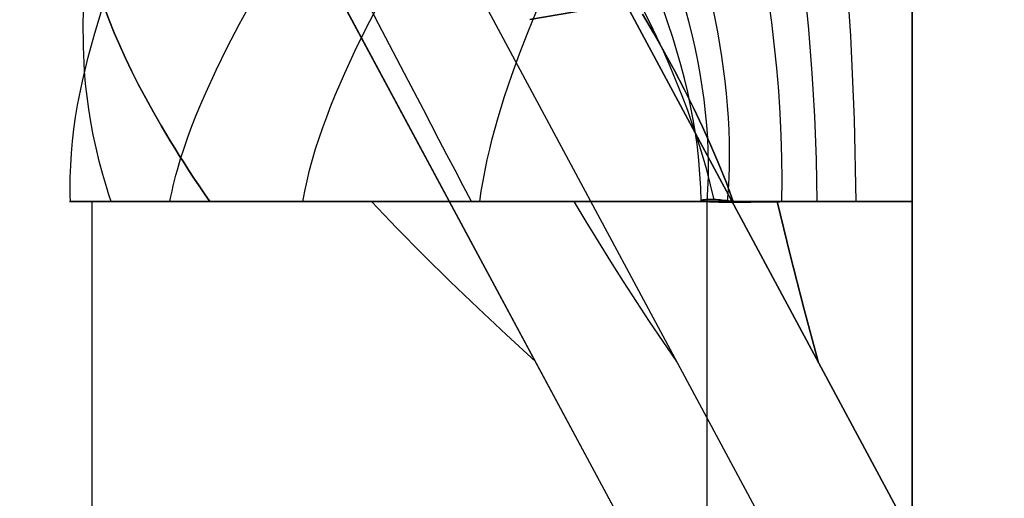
# Model space of a CAD drawing. Header units: millimetres. Extents: x -630 to 192, y -7 to 1615.
# Tile 139 of 249: x -619.11 to -616.77, y 1587.75 to 1588.88. Entities that reach past the tile are written whole.
import ezdxf

# ---------------------------------------------------------------- set-up
doc = ezdxf.new("R2010")
doc.units = ezdxf.units.MM
doc.header["$MEASUREMENT"] = 0
doc.layers.add('OVIDIO 160x80x72h', color=7, linetype='Continuous')

msp = doc.modelspace()

# ---------------------------------------------------------------- linework, layer by layer
at = {"layer": 'OVIDIO 160x80x72h', "extrusion": (0.9998841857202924, -0.0002316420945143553, -0.01521714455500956)}
for points in [[(1592.436108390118, 710.3650098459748), (1581.473411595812, -9.718366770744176)], [(1581.473411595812, -9.718366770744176), (1592.436108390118, 710.3650098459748)]]:
    msp.add_lwpolyline(points, dxfattribs=at)
at = {"layer": 'OVIDIO 160x80x72h', "extrusion": (0.9998841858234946, -0.0002316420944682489, -0.01521713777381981)}
for points in [[(1580.413000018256, -9.702218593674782), (1591.375701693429, 710.3811579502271)], [(1591.375701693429, 710.3811579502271), (1580.413000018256, -9.702218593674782)]]:
    msp.add_lwpolyline(points, dxfattribs=at)
at = {"layer": 'OVIDIO 160x80x72h', "extrusion": (-0.0002316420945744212, 0.9998841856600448, -0.01521714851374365)}
msp.add_lwpolyline([(618.742321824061, 744.0050413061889), (629.7051207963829, 23.9147660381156)], dxfattribs=at)
at = {"layer": 'OVIDIO 160x80x72h', "extrusion": (-0.0002316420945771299, 0.9998841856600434, -0.01521714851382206)}
msp.add_lwpolyline([(617.2423773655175, 743.988032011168), (628.2052793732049, 23.89098888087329)], dxfattribs=at)
at = {"layer": 'OVIDIO 160x80x72h', "extrusion": (0.7039764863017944, 0.709897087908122, -0.02152280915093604)}
for points in [[(1558.564263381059, 734.6470715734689), (1558.647477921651, 16.90382185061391), (1558.656133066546, 14.45654985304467)], [(1558.656133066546, 14.45654985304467), (1558.647477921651, 16.90382185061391), (1558.564263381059, 734.6470715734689)]]:
    msp.add_lwpolyline(points, dxfattribs=at)
at = {"layer": 'OVIDIO 160x80x72h', "extrusion": (0.8811853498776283, 0.2655605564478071, 0.3911393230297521)}
for points in [[(1701.291653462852, 714.2031513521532), (1654.97137300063, 654.0848974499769)], [(1654.97137300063, 654.0848974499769), (1701.291653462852, 714.2031513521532)]]:
    msp.add_lwpolyline(points, dxfattribs=at)
at = {"layer": 'OVIDIO 160x80x72h', "extrusion": (1, 0, 0)}
for points in [[(1589.950785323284, 719.8661611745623), (1588.450785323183, 719.8661606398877)], [(1588.450785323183, 719.8661606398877), (1589.950785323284, 719.8661611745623)], [(1588.450785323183, 719.8661606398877), (803.7713601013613, 719.8661610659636)], [(803.7713601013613, 719.8661610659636), (1588.450785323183, 719.8661606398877)], [(803.7713601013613, 717.5773067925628), (1588.071253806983, 717.5773067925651)], [(1588.071253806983, 717.5773067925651), (803.7713601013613, 717.5773067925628)]]:
    msp.add_lwpolyline(points, dxfattribs=at)
at = {"layer": 'OVIDIO 160x80x72h'}
for points in [[(-616.9930759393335, 1589.950785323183), (-616.9930759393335, 1588.450785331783)], [(-616.9930759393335, 1588.450785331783), (-616.9930759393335, 1589.950785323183)], [(-618.9395739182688, 803.7713601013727), (-618.9395739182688, 1588.450785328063)], [(-617.4797004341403, 803.7713601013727), (-617.4797004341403, 1588.450933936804)], [(-616.9930759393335, 803.7713601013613), (-616.9930759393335, 1588.450785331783)], [(-616.9930759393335, 1588.450785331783), (-616.9930759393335, 803.7713601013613)]]:
    msp.add_lwpolyline(points, dxfattribs=at)
at = {"layer": 'OVIDIO 160x80x72h', "extrusion": (-0.0002316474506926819, 0.9998846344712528, -0.01518762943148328)}
for points in [[(629.1105943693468, 23.84630921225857), (618.1261338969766, 743.9434588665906)], [(618.1261338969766, 743.9434588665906), (629.1105943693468, 23.84630921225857)]]:
    msp.add_lwpolyline(points, dxfattribs=at)
at = {"layer": 'OVIDIO 160x80x72h', "extrusion": (0.8812084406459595, 0.2655070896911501, 0.3911235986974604)}
for points in [[(1700.559479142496, 714.780254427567), (1654.939748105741, 655.560136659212)], [(1654.939748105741, 655.560136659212), (1700.559479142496, 714.780254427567)]]:
    msp.add_lwpolyline(points, dxfattribs=at)
at = {"layer": 'OVIDIO 160x80x72h', "extrusion": (-6.901766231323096e-06, -1.177295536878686e-06, 0.9999999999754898)}
for points in [[(-617.9004377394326, 1588.883160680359), (-616.2999803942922, 1589.15616489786)], [(-616.2999803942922, 1589.15616489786), (-617.9004377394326, 1588.883160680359)]]:
    msp.add_lwpolyline(points, dxfattribs=at)
at = {"layer": 'OVIDIO 160x80x72h', "extrusion": (0.8812746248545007, 0.2653521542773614, 0.3910796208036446)}
msp.add_lwpolyline([(1697.536921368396, 711.9533579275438), (1699.462773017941, 714.4547205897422)], dxfattribs=at)
at = {"layer": 'OVIDIO 160x80x72h', "extrusion": (0.8812713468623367, 0.2653498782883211, 0.3910885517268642)}
for points in [[(1699.562546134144, 714.7691910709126), (1697.447210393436, 712.0216438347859)], [(1697.447210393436, 712.0216438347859), (1699.562546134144, 714.7691910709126)]]:
    msp.add_lwpolyline(points, dxfattribs=at)
at = {"layer": 'OVIDIO 160x80x72h', "extrusion": (-0.2760676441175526, -0.1226097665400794, 0.9532856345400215)}
msp.add_lwpolyline([(-1701.798791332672, 295.4124558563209), (-1701.798791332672, 293.9124608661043)], dxfattribs=at)
at = {"layer": 'OVIDIO 160x80x72h', "extrusion": (0, 1, 0)}
for points in [[(618.6602643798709, 718.2614065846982), (618.6401174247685, 718.2315888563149), (618.6194133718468, 718.2021050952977), (618.5981605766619, 718.1729707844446), (618.5763679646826, 718.1442011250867), (618.5540450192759, 718.1158110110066), (618.5312017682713, 718.0878150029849), (618.5078487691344, 718.0602273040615), (618.4839970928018, 718.0330617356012), (618.4596583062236, 718.0063317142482), (618.4348444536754, 717.9800502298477), (618.4095680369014, 717.9542298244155), (618.3838419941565, 717.9288825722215), (618.3576796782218, 717.904020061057), (618.3310948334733, 717.879653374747), (618.304101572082, 717.8557930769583), (618.2767143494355, 717.8324491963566)], [(618.2767143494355, 717.8324491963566), (618.304101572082, 717.8557930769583), (618.3310948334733, 717.879653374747), (618.3576796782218, 717.904020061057), (618.3838419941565, 717.9288825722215), (618.4095680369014, 717.9542298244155), (618.4348444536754, 717.9800502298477), (618.4596583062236, 718.0063317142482), (618.4839970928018, 718.0330617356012), (618.5078487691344, 718.0602273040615), (618.5312017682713, 718.0878150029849), (618.5540450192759, 718.1158110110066), (618.5763679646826, 718.1442011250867), (618.5981605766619, 718.1729707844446), (618.6194133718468, 718.2021050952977), (618.6401174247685, 718.2315888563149), (618.6602643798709, 718.2614065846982)], [(618.349804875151, 717.8967100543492), (617.9157281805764, 718.7648634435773)], [(617.3139855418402, 718.9827331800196), (618.2767143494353, 717.8324491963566)], [(618.2767143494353, 717.8324491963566), (617.3139855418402, 718.9827331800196)], [(617.7754968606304, 718.4313119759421), (618.1396997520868, 718.6134134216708)], [(617.8875031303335, 717.5773067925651), (617.2166827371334, 718.9189475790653)], [(617.2166827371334, 718.9189475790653), (617.8875031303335, 717.5773067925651)]]:
    msp.add_lwpolyline(points, dxfattribs=at)
at = {"layer": 'OVIDIO 160x80x72h', "extrusion": (1.144784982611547e-05, 0.9999999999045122, 7.740965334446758e-06)}
for points in [[(617.435896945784, 719.0893162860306), (618.6784486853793, 718.2491104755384)], [(618.6784486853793, 718.2491104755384), (617.435896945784, 719.0893162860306)]]:
    msp.add_lwpolyline(points, dxfattribs=at)
at = {"layer": 'OVIDIO 160x80x72h', "extrusion": (-8.628844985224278e-05, 0.999999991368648, 9.908081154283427e-05)}
for points in [[(617.176918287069, 718.8253393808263), (617.184434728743, 718.8317330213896), (617.1918336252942, 718.8382827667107), (617.1991101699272, 718.844985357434), (617.2062596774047, 718.8518373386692), (617.2132775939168, 718.8588350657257), (617.2201595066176, 718.8659747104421), (617.2269011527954, 718.873252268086), (617.2334984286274, 718.8806635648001), (617.2399473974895, 718.8882042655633), (617.2462442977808, 718.8958698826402), (617.2523855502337, 718.903655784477), (617.258367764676, 718.9115572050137), (617.2641877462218, 718.9195692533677), (617.2698425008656, 718.9276869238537), (617.2753292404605, 718.9359051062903), (617.2806453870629, 718.9442185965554)], [(617.2806453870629, 718.9442185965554), (617.2753292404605, 718.9359051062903), (617.2698425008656, 718.9276869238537), (617.2641877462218, 718.9195692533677), (617.258367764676, 718.9115572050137), (617.2523855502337, 718.903655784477), (617.2462442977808, 718.8958698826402), (617.2399473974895, 718.8882042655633), (617.2334984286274, 718.8806635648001), (617.2269011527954, 718.873252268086), (617.2201595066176, 718.8659747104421), (617.2132775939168, 718.8588350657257), (617.2062596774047, 718.8518373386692), (617.1991101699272, 718.844985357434), (617.1918336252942, 718.8382827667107), (617.184434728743, 718.8317330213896), (617.176918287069, 718.8253393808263)]]:
    msp.add_lwpolyline(points, dxfattribs=at)
at = {"layer": 'OVIDIO 160x80x72h', "extrusion": (0.1089792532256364, -0.2028516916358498, 0.9731262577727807)}
for points in [[(207.2646802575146, 1811.173118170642), (207.2646802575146, 1650.517273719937)], [(207.2646802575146, 1650.517273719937), (207.2646802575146, 1811.173118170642)]]:
    msp.add_lwpolyline(points, dxfattribs=at)
at = {"layer": 'OVIDIO 160x80x72h', "extrusion": (0.1089792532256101, -0.2028516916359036, 0.9731262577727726)}
msp.add_lwpolyline([(207.5601502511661, 1811.173118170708), (207.560150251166, 1650.517273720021)], dxfattribs=at)
at = {"layer": 'OVIDIO 160x80x72h', "extrusion": (0.9999999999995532, 9.452204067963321e-07, 0)}
for points in [[(803.7719435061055, 718.9204302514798), (1588.071837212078, 718.9189475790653)], [(1588.071837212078, 718.9189475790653), (803.7719435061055, 718.9204302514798)]]:
    msp.add_lwpolyline(points, dxfattribs=at)
at = {"layer": 'OVIDIO 160x80x72h', "extrusion": (0.1089792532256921, -0.2028516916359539, 0.973126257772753)}
for points in [[(207.855620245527, 1650.517273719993), (207.855620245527, 1811.173118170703)], [(207.855620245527, 1811.173118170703), (207.855620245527, 1650.517273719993)]]:
    msp.add_lwpolyline(points, dxfattribs=at)
at = {"layer": 'OVIDIO 160x80x72h'}
for points in [[(-617.3028470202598, 1588.45074016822, 719.7594953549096), (-617.3020779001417, 1588.502464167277, 719.7608054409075), (-617.3024462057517, 1588.554648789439, 719.7625739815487), (-617.3039144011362, 1588.607265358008, 719.7647681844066), (-617.3064449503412, 1588.660285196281, 719.7673552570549), (-617.3100003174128, 1588.713679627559, 719.770302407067), (-617.3145429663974, 1588.767419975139, 719.7735768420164), (-617.3264399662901, 1588.875823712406, 719.7809763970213), (-617.3418356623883, 1588.985266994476, 719.7892915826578), (-617.360429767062, 1589.095520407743, 719.798260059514), (-617.38192199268, 1589.206354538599, 719.807619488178), (-617.4060120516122, 1589.317539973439, 719.817107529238), (-617.4323996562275, 1589.428847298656, 719.826461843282), (-617.4607845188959, 1589.540047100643, 719.8354200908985), (-617.5223448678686, 1589.761206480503, 719.8510990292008), (-617.5882907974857, 1589.979182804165, 719.86204562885), (-617.6221576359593, 1590.086403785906, 719.8650884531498), (-617.6562200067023, 1590.192140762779, 719.866161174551)], [(-617.2188211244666, 1588.450757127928, 719.8129538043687), (-617.2203315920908, 1588.551009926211, 719.8133934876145), (-617.224207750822, 1588.65263504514, 719.814965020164), (-617.230326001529, 1588.75545461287, 719.8175083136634), (-617.2385627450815, 1588.859290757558, 719.820863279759), (-617.2487943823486, 1588.963965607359, 719.8248698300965), (-617.2608973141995, 1589.069301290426, 719.8293678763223), (-617.2902226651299, 1589.281243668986, 719.8391981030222), (-617.3255500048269, 1589.493694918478, 719.8490732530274), (-617.3658905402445, 1589.705232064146, 719.8577126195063), (-617.4102554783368, 1589.91443213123, 719.8638354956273), (-617.457656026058, 1590.119872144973, 719.8661611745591)], [(-617.1257914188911, 1588.450771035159, 719.8485717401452), (-617.1301935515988, 1588.645915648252, 719.8488360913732), (-617.1385834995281, 1588.844085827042, 719.8505979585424), (-617.1663571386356, 1589.245999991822, 719.8567245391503), (-617.2071729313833, 1589.649507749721, 719.8631720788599), (-617.2590914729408, 1590.047603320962, 719.8661611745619)], [(-618.0390900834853, 1588.450736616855, 718.681496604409), (-618.0588128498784, 1588.488331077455, 718.7125770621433), (-618.0782614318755, 1588.525406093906, 718.7445325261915), (-618.0974445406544, 1588.561983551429, 718.7773193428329), (-618.1163708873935, 1588.598085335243, 718.8108938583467), (-618.1534881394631, 1588.66894942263, 718.8802313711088), (-618.1896828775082, 1588.738173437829, 718.9521958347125), (-618.2250247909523, 1588.805932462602, 719.0264380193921), (-618.2595835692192, 1588.872401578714, 719.1026086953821), (-618.3266304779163, 1589.002170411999, 719.2593386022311)], [(-618.755107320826, 1588.450785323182, 720.3123352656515), (-618.7526567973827, 1588.463295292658, 720.3168216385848), (-618.7499927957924, 1588.47584704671, 720.3215531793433), (-618.747119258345, 1588.488440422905, 720.3265254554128), (-618.7440401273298, 1588.50107525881, 720.3317340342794), (-618.740759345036, 1588.513751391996, 720.3371744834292), (-618.7372808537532, 1588.526468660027, 720.342842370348), (-618.7297465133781, 1588.552025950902, 720.3548427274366), (-618.7214686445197, 1588.577745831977, 720.367699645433), (-618.7124787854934, 1588.603627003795, 720.381377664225), (-618.7028084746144, 1588.629668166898, 720.3958413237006), (-618.6924892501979, 1588.655868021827, 720.411055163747), (-618.6815526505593, 1588.682225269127, 720.4269837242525), (-618.6700302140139, 1588.708738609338, 720.4435915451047), (-618.6453539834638, 1588.762228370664, 720.4787031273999), (-618.6187128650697, 1588.816326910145, 720.5161062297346), (-618.5903591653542, 1588.871023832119, 720.5555171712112), (-618.529523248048, 1588.982171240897, 720.6392278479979)], [(-618.4395852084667, 1588.450785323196, 720.747324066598), (-618.437362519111, 1588.463142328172, 720.7496277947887), (-618.4349469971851, 1588.475529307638, 720.7520858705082), (-618.4295515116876, 1588.500392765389, 720.7574541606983), (-618.4234268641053, 1588.525374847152, 720.7634071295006), (-618.416601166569, 1588.550474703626, 720.7699229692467), (-618.4091025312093, 1588.575691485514, 720.7769798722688), (-618.4009590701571, 1588.601024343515, 720.7845560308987), (-618.3921988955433, 1588.626472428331, 720.792629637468), (-618.3828501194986, 1588.652034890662, 720.8011788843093), (-618.3729408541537, 1588.677710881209, 720.8101819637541), (-618.3624992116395, 1588.703499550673, 720.8196170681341), (-618.3401312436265, 1588.755411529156, 720.8396961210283), (-618.3159711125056, 1588.807764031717, 720.8612415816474), (-618.2902437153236, 1588.860550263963, 720.8840789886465), (-618.2349867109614, 1588.967396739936, 720.9329317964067)], [(-618.0196361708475, 1588.450785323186, 721.0826034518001), (-618.0159889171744, 1588.475587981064, 721.0847565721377), (-618.0117822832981, 1588.500422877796, 721.0871894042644), (-618.007037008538, 1588.525290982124, 721.0898919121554), (-618.001773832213, 1588.550193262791, 721.0928540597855), (-617.9960134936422, 1588.57513068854, 721.0960658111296), (-617.9897767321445, 1588.600104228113, 721.0995171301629), (-617.9759568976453, 1588.650163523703, 721.1070983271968), (-617.9604802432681, 1588.700378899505, 721.1155173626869), (-617.9435126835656, 1588.750758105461, 721.1246939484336), (-617.9252201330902, 1588.801308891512, 721.1345477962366), (-617.9057685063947, 1588.852039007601, 721.1449986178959), (-617.8640516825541, 1588.954068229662, 721.1673700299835)], [(-617.4631799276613, 1588.454998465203, 719.1923967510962), (-617.4715852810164, 1588.490465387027, 719.2131649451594), (-617.4808369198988, 1588.525852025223, 719.2336118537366), (-617.4909158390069, 1588.561160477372, 719.2537372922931), (-617.5018030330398, 1588.596392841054, 719.2735410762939), (-617.5134794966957, 1588.631551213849, 719.2930230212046), (-617.5259262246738, 1588.666637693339, 719.31218294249), (-617.5391242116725, 1588.701654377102, 719.3310206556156), (-617.5530544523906, 1588.736603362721, 719.3495359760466), (-617.5676979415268, 1588.771486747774, 719.3677287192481), (-617.5830356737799, 1588.806306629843, 719.3855987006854), (-617.6157178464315, 1588.875764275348, 719.4203696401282), (-617.6509489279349, 1588.944993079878, 719.4538473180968)], [(-618.8942269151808, 1588.450785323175, 718.7451740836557), (-618.8996199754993, 1588.467015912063, 718.76229890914), (-618.9047545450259, 1588.48314980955, 718.7798463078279), (-618.9096346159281, 1588.499189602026, 718.7978074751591), (-618.9142641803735, 1588.515137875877, 718.8161736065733), (-618.9227877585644, 1588.546770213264, 718.8540855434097), (-618.930357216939, 1588.578067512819, 718.8935116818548), (-618.937004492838, 1588.609050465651, 718.9343815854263), (-618.9427615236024, 1588.639739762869, 718.9766248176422), (-618.9476602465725, 1588.670156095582, 719.0201709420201), (-618.951732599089, 1588.700320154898, 719.0649495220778), (-618.9550105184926, 1588.730252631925, 719.1108901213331), (-618.957525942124, 1588.759974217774, 719.1579223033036), (-618.9603970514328, 1588.818867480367, 719.2549796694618), (-618.9606014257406, 1588.877165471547, 719.3555581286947), (-618.9583945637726, 1588.935033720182, 719.4590941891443)], [(-617.4799855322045, 1588.450658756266, 719.485100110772), (-617.4780508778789, 1588.480608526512, 719.494636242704), (-617.4769570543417, 1588.510661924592, 719.5041298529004), (-617.4766864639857, 1588.540815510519, 719.5135774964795), (-617.4772215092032, 1588.571065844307, 719.5229757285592), (-617.4785445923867, 1588.601409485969, 719.5323211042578), (-617.4806381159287, 1588.631842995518, 719.541610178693), (-617.4834844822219, 1588.662362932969, 719.5508395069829), (-617.4870660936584, 1588.692965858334, 719.5600056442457), (-617.491365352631, 1588.723648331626, 719.5691051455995), (-617.496364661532, 1588.75440691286, 719.5781345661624), (-617.5020464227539, 1588.785238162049, 719.5870904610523), (-617.5083930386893, 1588.816138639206, 719.5959693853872), (-617.5153869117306, 1588.847104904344, 719.6047678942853), (-617.5230104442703, 1588.878133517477, 719.6134825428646), (-617.5400760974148, 1588.940364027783, 719.6306464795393)], [(-618.9909408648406, 1588.450785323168, 719.2737721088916), (-618.9913990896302, 1588.465151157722, 719.2862810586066), (-618.9916369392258, 1588.479501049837, 719.2991638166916), (-618.9916582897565, 1588.493836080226, 719.3124129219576), (-618.9914670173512, 1588.5081573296, 719.3260209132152), (-618.9904621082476, 1588.536762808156, 719.3542837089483), (-618.9886532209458, 1588.565326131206, 719.3838925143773), (-618.9860713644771, 1588.59385594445, 719.4147876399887), (-618.9827475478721, 1588.622360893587, 719.4469093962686), (-618.9787127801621, 1588.650849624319, 719.480198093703), (-618.9739980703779, 1588.679330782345, 719.5145940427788), (-618.9626528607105, 1588.736304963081, 719.5864689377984), (-618.9489599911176, 1588.793352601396, 719.6620565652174), (-618.9331675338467, 1588.850542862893, 719.7408794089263), (-618.9155235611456, 1588.907944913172, 719.8224599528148)], [(-618.6602643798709, 1588.450785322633, 718.2614065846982), (-618.6731519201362, 1588.469584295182, 718.2813578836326), (-618.6857088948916, 1588.48816500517, 718.3018202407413), (-618.6979396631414, 1588.506532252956, 718.3227831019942), (-618.7098485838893, 1588.524690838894, 718.3442359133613), (-618.7214400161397, 1588.542645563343, 718.3661681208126), (-618.7327183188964, 1588.560401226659, 718.3885691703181), (-618.7436878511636, 1588.577962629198, 718.4114285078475), (-618.7543529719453, 1588.595334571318, 718.4347355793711), (-618.7747874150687, 1588.629529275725, 718.4826507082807), (-618.7940565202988, 1588.663023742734, 718.5322301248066), (-618.8121951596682, 1588.6958563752, 718.5833893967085), (-618.8292382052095, 1588.728065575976, 718.6360440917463), (-618.8452205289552, 1588.759689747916, 718.6901097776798), (-618.8601770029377, 1588.790767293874, 718.745502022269), (-618.8741424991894, 1588.821336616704, 718.8021363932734), (-618.8871518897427, 1588.85143611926, 718.8599284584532), (-618.8992400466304, 1588.881104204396, 718.918793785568), (-618.9104418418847, 1588.910379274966, 718.978647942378)], [(-618.9104418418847, 1588.910379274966, 718.978647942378), (-618.8992400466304, 1588.881104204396, 718.918793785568), (-618.8871518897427, 1588.85143611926, 718.8599284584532), (-618.8741424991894, 1588.821336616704, 718.8021363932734), (-618.8601770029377, 1588.790767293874, 718.745502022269), (-618.8452205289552, 1588.759689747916, 718.6901097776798), (-618.8292382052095, 1588.728065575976, 718.6360440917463), (-618.8121951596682, 1588.6958563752, 718.5833893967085), (-618.7940565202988, 1588.663023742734, 718.5322301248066), (-618.7747874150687, 1588.629529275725, 718.4826507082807), (-618.7543529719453, 1588.595334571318, 718.4347355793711), (-618.7436878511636, 1588.577962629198, 718.4114285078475), (-618.7327183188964, 1588.560401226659, 718.3885691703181), (-618.7214400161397, 1588.542645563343, 718.3661681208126), (-618.7098485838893, 1588.524690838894, 718.3442359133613), (-618.6979396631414, 1588.506532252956, 718.3227831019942), (-618.6857088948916, 1588.48816500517, 718.3018202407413), (-618.6731519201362, 1588.469584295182, 718.2813578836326), (-618.6602643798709, 1588.450785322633, 718.2614065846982)], [(-617.4941781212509, 1588.45145766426, 719.3535247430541), (-617.4950481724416, 1588.483641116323, 719.3688470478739), (-617.4968458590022, 1588.515869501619, 719.383955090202), (-617.4995510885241, 1588.548141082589, 719.3988480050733), (-617.503143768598, 1588.580454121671, 719.4135249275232), (-617.5076038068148, 1588.612806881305, 719.427984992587), (-617.5129111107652, 1588.645197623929, 719.4422273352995), (-617.5190455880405, 1588.677624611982, 719.4562510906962), (-617.5259871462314, 1588.710086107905, 719.4700553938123), (-617.5337156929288, 1588.742580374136, 719.4836393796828), (-617.5422111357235, 1588.775105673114, 719.4970021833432), (-617.5514533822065, 1588.807660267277, 719.5101429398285), (-617.5614223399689, 1588.840242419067, 719.5230607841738), (-617.5720979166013, 1588.872850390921, 719.5357548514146), (-617.5834600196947, 1588.905482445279, 719.5482242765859)], [(-617.4315834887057, 1588.450696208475, 719.6086819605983), (-617.4294007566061, 1588.478747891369, 719.6132212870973), (-617.427857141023, 1588.506929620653, 719.6178518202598), (-617.4269399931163, 1588.535237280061, 719.6225683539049), (-617.4266366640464, 1588.563666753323, 719.6273656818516), (-617.4269345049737, 1588.592213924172, 719.6322385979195), (-617.4278208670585, 1588.62087467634, 719.6371818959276), (-617.429283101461, 1588.649644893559, 719.6421903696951), (-617.4313085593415, 1588.678520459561, 719.6472588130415), (-617.4338845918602, 1588.707497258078, 719.6523820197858), (-617.4369985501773, 1588.736571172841, 719.6575547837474), (-617.4447896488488, 1588.794993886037, 719.6680281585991), (-617.4545806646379, 1588.853755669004, 719.6786372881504), (-617.4662704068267, 1588.912823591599, 719.6893405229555)], [(-617.633294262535, 1588.895493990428, 719.3465498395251), (-617.6069383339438, 1588.850889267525, 719.3232491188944), (-617.5816054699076, 1588.806332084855, 719.2996507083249), (-617.557311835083, 1588.761815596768, 719.2757668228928), (-617.5340735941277, 1588.717332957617, 719.2516096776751), (-617.5119069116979, 1588.672877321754, 719.2271914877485), (-617.490827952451, 1588.628441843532, 719.2025244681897), (-617.4708528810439, 1588.584019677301, 719.1776208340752), (-617.4519978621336, 1588.539603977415, 719.1524928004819), (-617.4342790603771, 1588.495187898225, 719.1271525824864), (-617.4177126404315, 1588.450764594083, 719.1016123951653)], [(-617.4177126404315, 1588.450764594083, 719.1016123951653), (-617.4342790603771, 1588.495187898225, 719.1271525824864), (-617.4519978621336, 1588.539603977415, 719.1524928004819), (-617.4708528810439, 1588.584019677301, 719.1776208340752), (-617.490827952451, 1588.628441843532, 719.2025244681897), (-617.5119069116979, 1588.672877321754, 719.2271914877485), (-617.5340735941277, 1588.717332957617, 719.2516096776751), (-617.557311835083, 1588.761815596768, 719.2757668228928), (-617.5816054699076, 1588.806332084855, 719.2996507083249), (-617.6069383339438, 1588.850889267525, 719.3232491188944), (-617.633294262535, 1588.895493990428, 719.3465498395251)], [(-617.4177126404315, 1588.450764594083, 719.1016123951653), (-617.4234822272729, 1588.451607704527, 719.1111200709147), (-617.4290589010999, 1588.45238241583, 719.1208290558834), (-617.4344386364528, 1588.453085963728, 719.1307336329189), (-617.4396174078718, 1588.453715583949, 719.1408280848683), (-617.444591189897, 1588.454268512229, 719.1511066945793), (-617.4493559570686, 1588.454741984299, 719.1615637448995), (-617.453907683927, 1588.455133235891, 719.1721935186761), (-617.4582423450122, 1588.455439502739, 719.1829902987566), (-617.4623559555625, 1588.455659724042, 719.1939487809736), (-617.4662446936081, 1588.455799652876, 719.2050653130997), (-617.4699047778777, 1588.455866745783, 719.2163366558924), (-617.4733324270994, 1588.455868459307, 719.2277595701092), (-617.4765238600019, 1588.45581224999, 719.239330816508), (-617.4794752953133, 1588.455705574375, 719.2510471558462), (-617.482182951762, 1588.455555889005, 719.2629053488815), (-617.4846430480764, 1588.455370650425, 719.2749021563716), (-617.4868491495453, 1588.45515562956, 719.2870361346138), (-617.4887842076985, 1588.454909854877, 719.2993130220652), (-617.490428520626, 1588.454630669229, 719.3117403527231), (-617.491762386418, 1588.454315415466, 719.3243256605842), (-617.4927661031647, 1588.453961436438, 719.3370764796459), (-617.4934199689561, 1588.453566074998, 719.350000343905), (-617.4937042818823, 1588.453126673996, 719.3631047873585), (-617.4935993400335, 1588.452640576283, 719.3763973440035), (-617.4929677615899, 1588.452317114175, 719.3923201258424), (-617.4918129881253, 1588.452007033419, 719.4082456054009), (-617.4901393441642, 1588.451711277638, 719.4241554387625), (-617.4879511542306, 1588.451430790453, 719.4400312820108), (-617.4852527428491, 1588.451166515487, 719.4558547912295), (-617.4820484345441, 1588.450919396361, 719.471607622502), (-617.4783425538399, 1588.450690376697, 719.4872714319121), (-617.4741394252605, 1588.450480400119, 719.502827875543), (-617.4694433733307, 1588.450290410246, 719.5182586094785), (-617.4642587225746, 1588.450121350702, 719.5335452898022), (-617.4585897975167, 1588.449974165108, 719.5486695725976), (-617.4524409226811, 1588.449849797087, 719.5636131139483), (-617.4458164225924, 1588.44974919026, 719.5783575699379), (-617.4387206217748, 1588.44967328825, 719.5928845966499), (-617.4311578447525, 1588.449623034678, 719.6071758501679), (-617.4231324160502, 1588.449599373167, 719.6212129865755), (-617.4146499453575, 1588.449602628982, 719.6349787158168), (-617.4057211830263, 1588.449630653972, 719.6484599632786), (-617.3963581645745, 1588.449680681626, 719.6616447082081), (-617.3865729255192, 1588.449749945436, 719.6745209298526), (-617.3763775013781, 1588.449835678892, 719.6870766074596), (-617.3657839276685, 1588.449935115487, 719.6992997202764), (-617.3548042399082, 1588.450045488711, 719.7111782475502), (-617.3434504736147, 1588.450164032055, 719.7227001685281), (-617.3317346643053, 1588.450287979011, 719.7338534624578), (-617.3196688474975, 1588.450414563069, 719.7446261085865), (-617.3072650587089, 1588.450541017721, 719.7550060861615), (-617.294535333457, 1588.450664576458, 719.7649813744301), (-617.2814917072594, 1588.45078247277, 719.7745399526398), (-617.2681462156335, 1588.45089194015, 719.7836698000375), (-617.2545108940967, 1588.450990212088, 719.7923588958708), (-617.2405977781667, 1588.451074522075, 719.8005952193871), (-617.2264196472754, 1588.451142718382, 719.8083680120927), (-617.2119922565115, 1588.4511951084, 719.8156715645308), (-617.1973321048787, 1588.451232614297, 719.8225014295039), (-617.1824556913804, 1588.451256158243, 719.8288531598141), (-617.1673795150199, 1588.451266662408, 719.834722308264), (-617.1521200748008, 1588.451265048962, 719.8401044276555), (-617.1366938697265, 1588.451252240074, 719.8449950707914), (-617.1211173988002, 1588.451229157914, 719.8493897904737), (-617.1054071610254, 1588.451196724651, 719.8532841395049), (-617.0895796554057, 1588.451155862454, 719.8566736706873), (-617.0736513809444, 1588.451107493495, 719.8595539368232), (-617.0576388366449, 1588.451052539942, 719.8619204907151), (-617.0415585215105, 1588.450991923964, 719.863768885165), (-617.025426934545, 1588.450926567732, 719.8650946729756), (-617.0092605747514, 1588.450857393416, 719.865893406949), (-616.9930759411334, 1588.450785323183, 719.8661606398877)], [(-616.9930759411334, 1588.450785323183, 719.8661606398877), (-617.0092605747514, 1588.450857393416, 719.865893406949), (-617.025426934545, 1588.450926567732, 719.8650946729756), (-617.0415585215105, 1588.450991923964, 719.863768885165), (-617.0576388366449, 1588.451052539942, 719.8619204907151), (-617.0736513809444, 1588.451107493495, 719.8595539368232), (-617.0895796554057, 1588.451155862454, 719.8566736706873), (-617.1054071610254, 1588.451196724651, 719.8532841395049), (-617.1211173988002, 1588.451229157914, 719.8493897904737), (-617.1366938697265, 1588.451252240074, 719.8449950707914), (-617.1521200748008, 1588.451265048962, 719.8401044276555), (-617.1673795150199, 1588.451266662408, 719.834722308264), (-617.1824556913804, 1588.451256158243, 719.8288531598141), (-617.1973321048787, 1588.451232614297, 719.8225014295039), (-617.2119922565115, 1588.4511951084, 719.8156715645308), (-617.2264196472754, 1588.451142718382, 719.8083680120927), (-617.2405977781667, 1588.451074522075, 719.8005952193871), (-617.2545108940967, 1588.450990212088, 719.7923588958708), (-617.2681462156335, 1588.45089194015, 719.7836698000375), (-617.2814917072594, 1588.45078247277, 719.7745399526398), (-617.294535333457, 1588.450664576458, 719.7649813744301), (-617.3072650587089, 1588.450541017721, 719.7550060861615), (-617.3196688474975, 1588.450414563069, 719.7446261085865), (-617.3317346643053, 1588.450287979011, 719.7338534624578), (-617.3434504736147, 1588.450164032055, 719.7227001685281), (-617.3548042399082, 1588.450045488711, 719.7111782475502), (-617.3657839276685, 1588.449935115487, 719.6992997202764), (-617.3763775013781, 1588.449835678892, 719.6870766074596), (-617.3865729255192, 1588.449749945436, 719.6745209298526), (-617.3963581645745, 1588.449680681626, 719.6616447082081), (-617.4057211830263, 1588.449630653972, 719.6484599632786), (-617.4146499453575, 1588.449602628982, 719.6349787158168), (-617.4231324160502, 1588.449599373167, 719.6212129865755), (-617.4311578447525, 1588.449623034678, 719.6071758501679), (-617.4387206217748, 1588.44967328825, 719.5928845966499), (-617.4458164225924, 1588.44974919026, 719.5783575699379), (-617.4524409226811, 1588.449849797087, 719.5636131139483), (-617.4585897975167, 1588.449974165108, 719.5486695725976), (-617.4642587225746, 1588.450121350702, 719.5335452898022), (-617.4694433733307, 1588.450290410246, 719.5182586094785), (-617.4741394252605, 1588.450480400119, 719.502827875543), (-617.4783425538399, 1588.450690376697, 719.4872714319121), (-617.4820484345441, 1588.450919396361, 719.471607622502), (-617.4852527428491, 1588.451166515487, 719.4558547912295), (-617.4879511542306, 1588.451430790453, 719.4400312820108), (-617.4901393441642, 1588.451711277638, 719.4241554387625), (-617.4918129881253, 1588.452007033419, 719.4082456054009), (-617.4929677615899, 1588.452317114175, 719.3923201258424), (-617.4935993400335, 1588.452640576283, 719.3763973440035), (-617.4937042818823, 1588.453126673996, 719.3631047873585), (-617.4934199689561, 1588.453566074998, 719.350000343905), (-617.4927661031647, 1588.453961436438, 719.3370764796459), (-617.491762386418, 1588.454315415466, 719.3243256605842), (-617.490428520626, 1588.454630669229, 719.3117403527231), (-617.4887842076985, 1588.454909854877, 719.2993130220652), (-617.4868491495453, 1588.45515562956, 719.2870361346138), (-617.4846430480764, 1588.455370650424, 719.2749021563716), (-617.4821829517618, 1588.455555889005, 719.2629053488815), (-617.479475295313, 1588.455705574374, 719.2510471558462), (-617.4765238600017, 1588.455812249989, 719.239330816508), (-617.4733324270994, 1588.455868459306, 719.2277595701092), (-617.4699047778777, 1588.455866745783, 719.2163366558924), (-617.4662446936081, 1588.455799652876, 719.2050653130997), (-617.4623559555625, 1588.455659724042, 719.1939487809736), (-617.4582423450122, 1588.455439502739, 719.1829902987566), (-617.453907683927, 1588.455133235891, 719.1721935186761), (-617.4493559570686, 1588.454741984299, 719.1615637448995), (-617.444591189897, 1588.454268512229, 719.1511066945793), (-617.4396174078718, 1588.453715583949, 719.1408280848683), (-617.4344386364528, 1588.453085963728, 719.1307336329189), (-617.4290589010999, 1588.45238241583, 719.1208290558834), (-617.4234822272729, 1588.451607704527, 719.1111200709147), (-617.4177126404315, 1588.450764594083, 719.1016123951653)], [(-616.9930759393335, 1588.450785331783, 721.3661611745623), (-617.0374678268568, 1588.450785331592, 721.3656684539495), (-617.0822364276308, 1588.4507853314, 721.3641727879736), (-617.1273524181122, 1588.450785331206, 721.3616485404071), (-617.1727848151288, 1588.45078533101, 721.358070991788), (-617.218500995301, 1588.450785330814, 721.3534164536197), (-617.2644667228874, 1588.450785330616, 721.3476623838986), (-617.3106461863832, 1588.450785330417, 721.3407875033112), (-617.3570020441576, 1588.450785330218, 721.3327719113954), (-617.4034954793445, 1588.450785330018, 721.3235972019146), (-617.4500862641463, 1588.450785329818, 721.3132465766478), (-617.4967328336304, 1588.450785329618, 721.3017049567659), (-617.5433923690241, 1588.450785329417, 721.2889590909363), (-617.5900208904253, 1588.450785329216, 721.2749976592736), (-617.6365733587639, 1588.450785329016, 721.2598113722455), (-617.6830037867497, 1588.450785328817, 721.2433930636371), (-617.7292653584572, 1588.450785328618, 721.2257377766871), (-617.775310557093, 1588.45078532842, 721.2068428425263), (-617.8210913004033, 1588.450785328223, 721.1867079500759), (-617.8665590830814, 1588.450785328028, 721.1653352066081), (-617.9116651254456, 1588.450785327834, 721.1427291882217), (-617.9563605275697, 1588.450785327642, 721.1188969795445), (-618.0005964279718, 1588.450785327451, 721.093848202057), (-618.0443241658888, 1588.450785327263, 721.0675950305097), (-618.0874954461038, 1588.450785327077, 721.0401521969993), (-618.1300625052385, 1588.450785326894, 721.0115369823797), (-618.1719782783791, 1588.450785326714, 720.9817691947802), (-618.213196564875, 1588.450785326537, 720.9508711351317), (-618.2536721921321, 1588.450785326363, 720.9188675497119), (-618.2933611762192, 1588.450785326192, 720.8857855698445), (-618.3322208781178, 1588.450785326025, 720.8516546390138), (-618.3702101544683, 1588.450785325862, 720.8165064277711), (-618.4072895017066, 1588.450785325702, 720.7803747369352), (-618.4434211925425, 1588.450785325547, 720.7432953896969), (-618.478569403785, 1588.450785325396, 720.7053061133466), (-618.5127003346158, 1588.450785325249, 720.6664464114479), (-618.5457823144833, 1588.450785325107, 720.6267574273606), (-618.5777858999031, 1588.450785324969, 720.5862818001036), (-618.6086839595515, 1588.450785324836, 720.5450635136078), (-618.6384517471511, 1588.450785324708, 720.503147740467), (-618.6670669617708, 1588.450785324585, 720.4605806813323), (-618.694509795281, 1588.450785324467, 720.4174094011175), (-618.7207629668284, 1588.450785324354, 720.3736816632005), (-618.7458117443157, 1588.450785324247, 720.3294457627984), (-618.769643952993, 1588.450785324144, 720.2847503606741), (-618.7922499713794, 1588.450785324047, 720.23964431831), (-618.8136227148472, 1588.450785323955, 720.1941765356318), (-618.8337576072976, 1588.450785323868, 720.1483957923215), (-618.8526525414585, 1588.450785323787, 720.1023505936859), (-618.8703078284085, 1588.450785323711, 720.0560890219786), (-618.8867261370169, 1588.450785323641, 720.0096585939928), (-618.9019124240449, 1588.450785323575, 719.9631061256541), (-618.9158738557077, 1588.450785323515, 719.9164776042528), (-618.9286197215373, 1588.45078532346, 719.8698180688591), (-618.9401613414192, 1588.450785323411, 719.823171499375), (-618.9505119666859, 1588.450785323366, 719.7765807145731), (-618.9596866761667, 1588.450785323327, 719.7300872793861), (-618.9677022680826, 1588.450785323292, 719.6837314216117), (-618.9745771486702, 1588.450785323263, 719.6375519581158), (-618.980331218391, 1588.450785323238, 719.5915862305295), (-618.9849857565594, 1588.450785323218, 719.5458700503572), (-618.9885633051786, 1588.450785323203, 719.5004376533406), (-618.991087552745, 1588.450785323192, 719.4553216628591), (-618.9925832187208, 1588.450785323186, 719.4105530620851), (-618.9930759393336, 1588.450785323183, 719.3661611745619), (-618.9927500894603, 1588.450785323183, 719.3300600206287), (-618.9917693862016, 1588.450785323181, 719.2938804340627), (-618.9901295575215, 1588.450785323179, 719.2576399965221), (-618.9878269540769, 1588.450785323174, 719.2213565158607), (-618.9848585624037, 1588.45078532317, 719.1850479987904), (-618.9812220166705, 1588.450785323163, 719.1487326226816), (-618.9769156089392, 1588.450785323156, 719.1124287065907), (-618.9719382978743, 1588.450785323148, 719.0761546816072), (-618.9662897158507, 1588.450785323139, 719.0399290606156), (-618.9599701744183, 1588.450785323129, 719.0037704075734), (-618.9529806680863, 1588.450785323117, 718.9676973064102), (-618.9453228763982, 1588.450785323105, 718.9317283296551), (-618.936999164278, 1588.450785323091, 718.8958820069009), (-618.9280125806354, 1588.450785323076, 718.8601767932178), (-618.918366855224, 1588.45078532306, 718.824631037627), (-618.9080663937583, 1588.450785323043, 718.7892629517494), (-618.8971162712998, 1588.450785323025, 718.7540905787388), (-618.8855222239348, 1588.450785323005, 718.7191317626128), (-618.8732906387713, 1588.450785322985, 718.6844041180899), (-618.8604285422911, 1588.450785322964, 718.6499250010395), (-618.8469435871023, 1588.450785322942, 718.6157114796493), (-618.8328440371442, 1588.450785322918, 718.5817803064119), (-618.8181387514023, 1588.450785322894, 718.5481478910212), (-618.8028371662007, 1588.450785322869, 718.5148302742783), (-618.7869492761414, 1588.450785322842, 718.4818431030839), (-618.770485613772, 1588.450785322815, 718.4492016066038), (-618.7534572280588, 1588.450785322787, 718.4169205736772), (-618.7358756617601, 1588.450785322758, 718.3850143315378), (-618.7177529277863, 1588.450785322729, 718.3534967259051), (-618.6991014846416, 1588.450785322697, 718.3223811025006), (-618.6799342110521, 1588.450785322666, 718.291680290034), (-618.6602643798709, 1588.450785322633, 718.2614065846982)], [(-618.6602643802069, 1588.450785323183, 718.2614065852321), (-618.6786090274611, 1588.450785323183, 718.2896476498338), (-618.6964261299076, 1588.450785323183, 718.3182010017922), (-618.7137153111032, 1588.450785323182, 718.347057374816), (-618.730476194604, 1588.450785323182, 718.3762075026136), (-618.7467084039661, 1588.450785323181, 718.4056421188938), (-618.7624115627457, 1588.450785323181, 718.4353519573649), (-618.7775852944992, 1588.45078532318, 718.4653277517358), (-618.7922292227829, 1588.45078532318, 718.495560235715), (-618.8199261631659, 1588.450785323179, 718.5567582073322), (-618.8454993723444, 1588.450785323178, 718.6188717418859), (-618.8689458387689, 1588.450785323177, 718.6818267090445), (-618.8902625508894, 1588.450785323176, 718.7455489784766), (-618.9094464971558, 1588.450785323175, 718.8099644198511), (-618.9264946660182, 1588.450785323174, 718.8749989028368), (-618.9414040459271, 1588.450785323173, 718.9405782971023), (-618.9541716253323, 1588.450785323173, 719.0066284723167), (-618.9647943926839, 1588.450785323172, 719.0730752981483), (-618.9732693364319, 1588.450785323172, 719.1398446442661), (-618.9795934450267, 1588.450785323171, 719.2068623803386), (-618.9837637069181, 1588.450785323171, 719.2740543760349), (-618.9857771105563, 1588.45078532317, 719.3413465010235), (-618.9856306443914, 1588.45078532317, 719.4086646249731), (-618.9833212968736, 1588.45078532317, 719.4759346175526), (-618.9788460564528, 1588.45078532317, 719.5430823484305), (-618.9722019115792, 1588.45078532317, 719.6100336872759), (-618.9633858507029, 1588.450785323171, 719.6767145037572), (-618.9523948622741, 1588.450785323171, 719.7430506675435), (-618.9392259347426, 1588.450785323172, 719.8089680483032), (-618.9238760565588, 1588.450785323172, 719.8743925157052), (-618.9063422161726, 1588.450785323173, 719.9392499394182), (-618.8866214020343, 1588.450785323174, 720.0034661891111), (-618.8647106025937, 1588.450785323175, 720.0669671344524), (-618.8406068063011, 1588.450785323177, 720.129678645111), (-618.827731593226, 1588.450785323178, 720.1607151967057), (-618.8143070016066, 1588.450785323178, 720.1915265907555), (-618.8003326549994, 1588.450785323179, 720.2221035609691), (-618.7858081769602, 1588.450785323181, 720.252436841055), (-618.7707331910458, 1588.450785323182, 720.2825171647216), (-618.7551073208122, 1588.450785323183, 720.3123352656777), (-618.7389399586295, 1588.450785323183, 720.3418625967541), (-618.7222460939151, 1588.450785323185, 720.3710736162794), (-618.7050337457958, 1588.450785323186, 720.3999635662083), (-618.6873109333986, 1588.450785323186, 720.4285276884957), (-618.6690856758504, 1588.450785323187, 720.4567612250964), (-618.6503659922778, 1588.450785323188, 720.4846594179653), (-618.6311599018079, 1588.450785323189, 720.5122175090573), (-618.6114754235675, 1588.450785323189, 720.5394307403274), (-618.5707033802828, 1588.450785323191, 720.5928035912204), (-618.5281140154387, 1588.450785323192, 720.6447399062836), (-618.4837714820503, 1588.450785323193, 720.6952016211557), (-618.4377399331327, 1588.450785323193, 720.7441506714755), (-618.3900835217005, 1588.450785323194, 720.791548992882), (-618.3408664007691, 1588.450785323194, 720.837358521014), (-618.2901527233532, 1588.450785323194, 720.8815411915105), (-618.2380066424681, 1588.450785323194, 720.9240589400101), (-618.1844923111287, 1588.450785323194, 720.9648737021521), (-618.1296738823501, 1588.450785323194, 721.0039474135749), (-618.0736155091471, 1588.450785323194, 721.0412420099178), (-618.0163813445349, 1588.450785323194, 721.0767194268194), (-617.9580355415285, 1588.450785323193, 721.1103415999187), (-617.8986422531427, 1588.450785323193, 721.1420704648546), (-617.8382656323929, 1588.450785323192, 721.1718679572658), (-617.7769698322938, 1588.450785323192, 721.1996960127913), (-617.7148190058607, 1588.450785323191, 721.2255165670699), (-617.6518773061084, 1588.45078532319, 721.2492915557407), (-617.5882088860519, 1588.45078532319, 721.2709829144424), (-617.5238778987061, 1588.450785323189, 721.2905525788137), (-617.4589484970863, 1588.450785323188, 721.3079624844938), (-617.3934848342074, 1588.450785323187, 721.3231745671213), (-617.3275510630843, 1588.450785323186, 721.3361507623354), (-617.2612113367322, 1588.450785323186, 721.3468530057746), (-617.2279092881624, 1588.450785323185, 721.3513395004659), (-617.194529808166, 1588.450785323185, 721.3552432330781), (-617.1610809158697, 1588.450785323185, 721.3585594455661), (-617.1275706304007, 1588.450785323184, 721.3612833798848), (-617.0940069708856, 1588.450785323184, 721.3634102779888), (-617.0603979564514, 1588.450785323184, 721.3649353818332), (-617.0267516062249, 1588.450785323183, 721.3658539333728), (-616.993075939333, 1588.450785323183, 721.3661611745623)], [(-618.2767143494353, 1588.450785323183, 717.8324491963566), (-618.2161441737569, 1588.387530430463, 717.7837252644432), (-618.1537267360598, 1588.324274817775, 717.7373917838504), (-618.0895551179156, 1588.261019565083, 717.6935187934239), (-618.023727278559, 1588.197764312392, 717.6521723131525), (-617.9563428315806, 1588.134508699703, 717.6134158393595), (-617.8875031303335, 1588.071253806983, 717.5773067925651)], [(-617.8875031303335, 1588.071253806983, 717.5773067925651), (-617.9563428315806, 1588.134508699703, 717.6134158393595), (-618.023727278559, 1588.197764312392, 717.6521723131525), (-618.0895551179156, 1588.261019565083, 717.6935187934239), (-618.1537267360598, 1588.324274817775, 717.7373917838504), (-618.2161441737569, 1588.387530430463, 717.7837252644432), (-618.2767143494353, 1588.450785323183, 717.8324491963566)], [(-617.5520929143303, 1588.071253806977, 718.2481272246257), (-617.5844590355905, 1588.118689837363, 718.264908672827), (-617.61630819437, 1588.166130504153, 718.2826185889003), (-617.6476190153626, 1588.21357426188, 718.3012429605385), (-617.6783701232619, 1588.261019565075, 718.3207677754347), (-617.7085401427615, 1588.30846486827, 718.3411790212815), (-617.7381076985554, 1588.355908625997, 718.3624626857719), (-617.7670514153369, 1588.403349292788, 718.3846047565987), (-617.7953499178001, 1588.450785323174, 718.4075912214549)], [(-617.2166827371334, 1588.071253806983, 718.9189475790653), (-617.2507693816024, 1588.197753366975, 718.9376823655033), (-617.2832095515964, 1588.324285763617, 718.9589481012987), (-617.3139855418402, 1588.450785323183, 718.9827331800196)], [(-617.3139855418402, 1588.450785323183, 718.9827331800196), (-617.2832095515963, 1588.324285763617, 718.9589481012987), (-617.2507693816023, 1588.197753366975, 718.9376823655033), (-617.2166827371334, 1588.071253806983, 718.9189475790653)]]:
    msp.add_polyline3d(points, dxfattribs=at)

doc.saveas('drawing.dxf')
